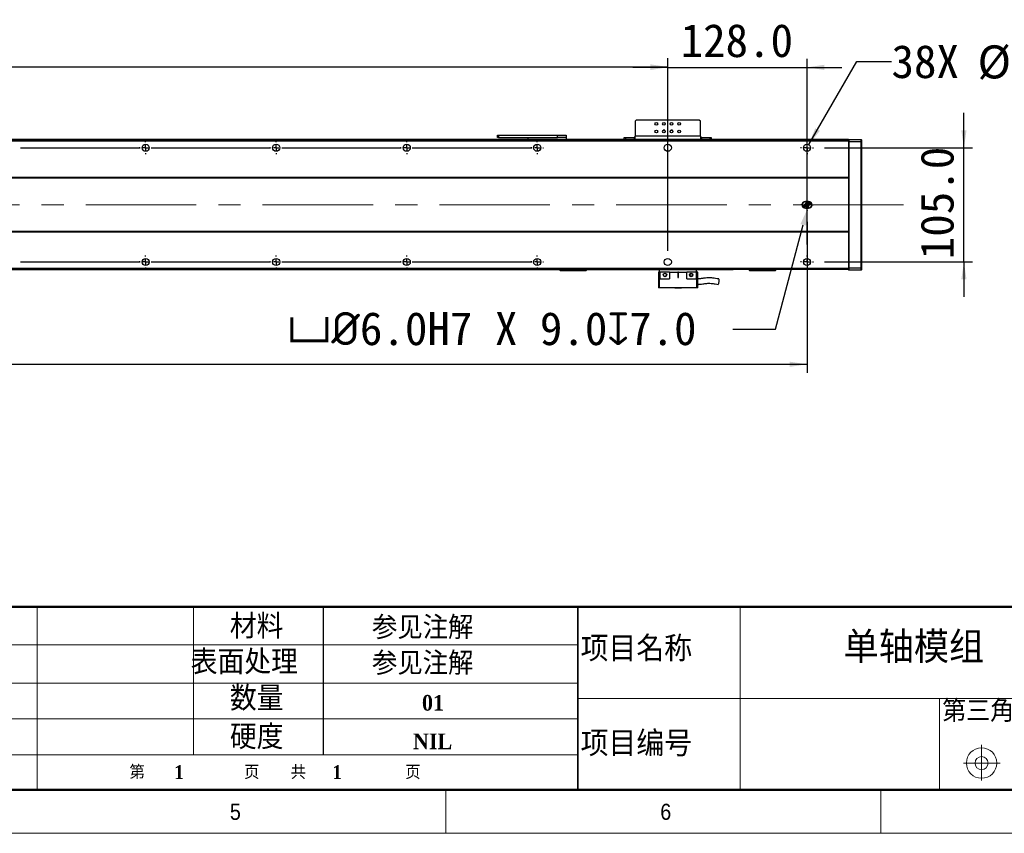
# Model space of a CAD drawing. Header units: millimetres. Extents: x 40 to 3320, y 40 to 2336.
# Tile 5 of 9: x 1688 to 2594, y 40 to 788. Entities that reach past the tile are written whole.
import ezdxf

# ---------------------------------------------------------------- set-up
doc = ezdxf.new("R2010")
doc.units = ezdxf.units.MM
doc.header["$LTSCALE"] = 8
doc.header["$PDSIZE"] = -1
doc.linetypes.add('CENTERX2', pattern=[20.32, 12.7, -2.54, 2.54, -2.54])
doc.layers.add('DIMNS', color=7, linetype='Continuous')
doc.styles.add('SLDTEXTSTYLE1', font='Gothic.ttf', dxfattribs={"width": 0.913})
doc.styles.add('SLDTEXTSTYLE2', font='timesbd.ttf', dxfattribs={"width": 0.933})
doc.styles.add('SLDTEXTSTYLE3', font='txt', dxfattribs={"bigfont": 'bigfont'})
doc.styles.add('SLDTEXTSTYLE4', font='txt', dxfattribs={"bigfont": 'bigfont'})
doc.styles.add('SLDTEXTSTYLE7', font='timesbd.ttf', dxfattribs={"width": 0.933, "bigfont": 'bigfont'})
doc.styles.add('SLDTEXTSTYLE8', font='txt')
doc.dimstyles.new('SLDDIMSTYLE0', dxfattribs={"dimtxt": 30.4, "dimasz": 16, "dimexe": 0, "dimexo": 0.0625, "dimgap": 7.6, "dimtad": 2, "dimdec": 1, "dimrnd": 1e-09, "dimzin": 4, "dimdsep": 46, "dimtxsty": 'SLDTEXTSTYLE8', "dimsah": 1, "dimcen": 0.09, "dimadec": 0, "dimazin": 1, "dimtfac": 1, "dimtdec": 1, "dimtofl": 0, "dimtmove": 0, "dimatfit": 3, "dimfxl": 0, "dimfrac": 2, "dimtolj": 1, "dimtzin": 12, "dimarcsym": 0})
doc.dimstyles.new('SLDDIMSTYLE1', dxfattribs={"dimtxt": 30.4, "dimasz": 16, "dimexe": 0, "dimexo": 0.0625, "dimgap": 7.6, "dimtad": 2, "dimdec": 1, "dimrnd": 1e-09, "dimzin": 4, "dimdsep": 46, "dimtxsty": 'SLDTEXTSTYLE8', "dimsah": 1, "dimcen": 0.09, "dimadec": 0, "dimazin": 1, "dimtfac": 1, "dimtdec": 1, "dimtmove": 0, "dimatfit": 0, "dimfxl": 0, "dimfrac": 2, "dimtolj": 1, "dimtzin": 12, "dimarcsym": 0})
doc.dimstyles.new('SLDDIMSTYLE5', dxfattribs={"dimtxt": 30.4, "dimasz": 16, "dimexe": 0, "dimexo": 0.0625, "dimgap": 7.6, "dimtad": 0, "dimtih": 1, "dimtoh": 1, "dimdec": 1, "dimrnd": 1e-09, "dimzin": 4, "dimdsep": 46, "dimtxsty": 'SLDTEXTSTYLE8', "dimsah": 1, "dimcen": 0, "dimadec": 0, "dimazin": 1, "dimtfac": 1, "dimtdec": 1, "dimtofl": 0, "dimtmove": 0, "dimatfit": 3, "dimfxl": 0, "dimfrac": 2, "dimtolj": 1, "dimtzin": 12, "dimarcsym": 0})
doc.dimstyles.new('SLDDIMSTYLE6', dxfattribs={"dimtxt": 30.4, "dimasz": 16, "dimexe": 0, "dimexo": 0.0625, "dimgap": 7.6, "dimtad": 0, "dimtih": 1, "dimtoh": 1, "dimdec": 1, "dimrnd": 1e-09, "dimzin": 12, "dimdsep": 46, "dimtxsty": 'SLDTEXTSTYLE8', "dimsah": 1, "dimcen": 0, "dimadec": 0, "dimazin": 3, "dimtfac": 1, "dimtdec": 1, "dimtofl": 0, "dimtmove": 0, "dimatfit": 3, "dimfxl": 0, "dimfrac": 2, "dimtolj": 1, "dimtzin": 12, "dimarcsym": 0})

# ---------------------------------------------------------------- blocks, each defined once
blk = doc.blocks.new('_D_13')
at = {"layer": 'DIMNS'}
for p, q in [((236.15, 607.34), (236.15, 463)), ((2412.15, 601.8), (2412.15, 463)), ((236.15, 471), (2412.15, 471))]:
    blk.add_line(p, q, dxfattribs=at)
for points in [[(236.15, 471), (252.15, 468.6), (252.15, 473.4)], [(2412.15, 471), (2396.15, 473.4), (2396.15, 468.6)]]:
    blk.add_solid(points, dxfattribs=at)
at = {"layer": 'DIMNS', "insert": (1274.19, 510.89), "char_height": 30.4, "attachment_point": 1, "style": 'SLDTEXTSTYLE8'}
blk.add_mtext('2176.0', dxfattribs=at)
blk = doc.blocks.new('_D_14')
at = {"layer": 'DIMNS'}
for p, q in [((2556.4, 670), (2556.4, 702)), ((2428.15, 670), (2564.4, 670)), ((2556.4, 565), (2556.4, 670)), ((2428.15, 565), (2564.4, 565)), ((2556.4, 565), (2556.4, 533))]:
    blk.add_line(p, q, dxfattribs=at)
for points in [[(2556.4, 670), (2558.8, 686), (2554, 686)], [(2556.4, 565), (2554, 549), (2558.8, 549)]]:
    blk.add_solid(points, dxfattribs=at)
at = {"layer": 'DIMNS', "insert": (2516.51, 567.53), "char_height": 30.4, "attachment_point": 1, "rotation": 90, "style": 'SLDTEXTSTYLE8'}
blk.add_mtext('105.0', dxfattribs=at)
blk = doc.blocks.new('_D_16')
at = {"layer": 'Defpoints', "color": 0}
for p in [(2413.65, 617.5), (2412.88, 614.61)]:
    blk.add_point(p, dxfattribs=at)
at = {"layer": 'DIMNS', "color": 0, "lineweight": -2}
for p, q in [((2383.04, 503.26), (2408.74, 599.15)), ((2343.86, 503.26), (2383.04, 503.26))]:
    blk.add_line(p, q, dxfattribs=at)
at = {"layer": 'DIMNS', "color": 0}
blk.add_solid([(2406.16, 599.84), (2411.31, 598.46), (2412.88, 614.61)], dxfattribs=at)
at = {"layer": 'DIMNS', "color": 0, "insert": (1934.27, 519.03), "char_height": 30.4, "attachment_point": 1, "style": 'SLDTEXTSTYLE8'}
blk.add_mtext('\\A1;{\\fGDT|b0|i0|c134|p2;v\\fISOCPEUR|b0|i0|c134|p34;%%C}6.0H7 X 9.0{\\fGDT|b0|i0|c134|p2;x}7.0', dxfattribs=at)
blk = doc.blocks.new('_D_17')
at = {"layer": 'DIMNS'}
for p, q in [((2413.8, 672.86), (2457.82, 749.1)), ((2457.82, 749.1), (2489.82, 749.1))]:
    blk.add_line(p, q, dxfattribs=at)
blk.add_solid([(2413.8, 672.86), (2423.88, 685.52), (2419.73, 687.92)], dxfattribs=at)
at = {"layer": 'DIMNS', "char_height": 30.4, "attachment_point": 1, "style": 'SLDTEXTSTYLE8'}
for s, insert in [('38X ', (2489.82, 764.42)), ('%%c', (2568.95, 764.12)), (' 6.6 THROUGH HOLE', (2615.92, 764.42))]:
    blk.add_mtext(s, dxfattribs=dict(at, insert=insert))
blk = doc.blocks.new('_D_18')
at = {"layer": 'DIMNS'}
for p, q in [((364.15, 680.16), (364.15, 752.25)), ((2284.15, 680.16), (2284.15, 752.25)), ((364.15, 744.25), (2284.15, 744.25))]:
    blk.add_line(p, q, dxfattribs=at)
for points in [[(364.15, 744.25), (380.15, 741.85), (380.15, 746.65)], [(2284.15, 744.25), (2268.15, 746.65), (2268.15, 741.85)]]:
    blk.add_solid(points, dxfattribs=at)
at = {"layer": 'DIMNS', "char_height": 30.4, "attachment_point": 1, "style": 'SLDTEXTSTYLE8'}
for s, insert in [('=16×120.0(PITCH)', (1198.1, 784.13)), ('1920.0', (1079.29, 784.13))]:
    blk.add_mtext(s, dxfattribs=dict(at, insert=insert))
blk = doc.blocks.new('_D_20')
at = {"layer": 'DIMNS'}
for p, q in [((2284.15, 575.16), (2284.15, 751.85)), ((2412.15, 581), (2412.15, 751.85)), ((2284.15, 743.85), (2252.15, 743.85)), ((2284.15, 743.85), (2412.15, 743.85)), ((2412.15, 743.85), (2444.15, 743.85))]:
    blk.add_line(p, q, dxfattribs=at)
for points in [[(2284.15, 743.85), (2268.15, 746.25), (2268.15, 741.45)], [(2412.15, 743.85), (2428.15, 741.45), (2428.15, 746.25)]]:
    blk.add_solid(points, dxfattribs=at)
at = {"layer": 'DIMNS', "insert": (2295.94, 783.74), "char_height": 30.4, "attachment_point": 1, "style": 'SLDTEXTSTYLE8'}
blk.add_mtext('128.0', dxfattribs=at)
blk = doc.blocks.new('SW_CENTERMARKSYMBOL_0')
at = {"layer": 'DIMNS', "color": 0}
for p, q in [((-5.08, 0), (-5.54, 0)), ((0, 0), (-2.54, 0)), ((0, 5.08), (0, 5.54)), ((0, 0), (0, 2.54)), ((0, 0), (0, -2.54)), ((0, 0), (2.54, 0)), ((5.08, 0), (5.54, 0)), ((0, -5.08), (0, -5.54))]:
    blk.add_line(p, q, dxfattribs=at)
blk = doc.blocks.new('SW_CENTERMARKSYMBOL_2')
at = {"layer": 'DIMNS', "color": 0}
for p, q in [((1085.08, 0), (1085.84, 0)), ((1085.08, 0), (1194.92, 0)), ((1194.92, 0), (1194.16, 0)), ((1200, 0), (1197.46, 0)), ((1200, 0), (1197.46, 0)), ((1200, 0), (1197.46, 0)), ((1200, 0), (1197.46, 0)), ((1200, 0), (1197.46, 0)), ((1200, 5.08), (1200, 5.84)), ((1200, 0), (1200, 2.54)), ((1200, 0), (1200, 2.54)), ((1200, 0), (1200, 2.54)), ((1200, 0), (1200, 2.54)), ((1200, 0), (1200, 2.54)), ((1200, 0), (1200, -2.54)), ((1200, 0), (1202.54, 0)), ((1200, 0), (1200, -2.54)), ((1200, 0), (1202.54, 0)), ((1200, 0), (1200, -2.54)), ((1200, 0), (1202.54, 0)), ((1200, 0), (1200, -2.54)), ((1200, 0), (1202.54, 0)), ((1200, 0), (1200, -2.54)), ((1200, 0), (1202.54, 0)), ((1205.08, 0), (1205.84, 0)), ((1205.08, 0), (1314.92, 0)), ((1314.92, 0), (1314.16, 0)), ((1320, 0), (1317.46, 0)), ((1320, 0), (1317.46, 0)), ((1320, 0), (1317.46, 0)), ((1320, 0), (1317.46, 0)), ((1320, 5.08), (1320, 5.84)), ((1320, 0), (1320, 2.54)), ((1320, 0), (1320, 2.54)), ((1320, 0), (1320, 2.54)), ((1320, 0), (1320, 2.54)), ((1320, 0), (1320, -2.54)), ((1320, 0), (1322.54, 0)), ((1320, 0), (1320, -2.54)), ((1320, 0), (1322.54, 0)), ((1320, 0), (1320, -2.54)), ((1320, 0), (1322.54, 0)), ((1320, 0), (1320, -2.54)), ((1320, 0), (1322.54, 0)), ((1325.08, 0), (1325.84, 0)), ((1325.08, 0), (1434.92, 0)), ((1434.92, 0), (1434.16, 0)), ((1440, 0), (1437.46, 0)), ((1440, 0), (1437.46, 0)), ((1440, 0), (1437.46, 0)), ((1440, 5.08), (1440, 5.84)), ((1440, 0), (1440, 2.54)), ((1440, 0), (1440, 2.54)), ((1440, 0), (1440, 2.54)), ((1440, 0), (1440, -2.54)), ((1440, 0), (1442.54, 0)), ((1440, 0), (1440, -2.54)), ((1440, 0), (1442.54, 0)), ((1440, 0), (1440, -2.54)), ((1440, 0), (1442.54, 0)), ((1445.08, 0), (1445.84, 0)), ((1445.08, 0), (1554.92, 0)), ((1554.92, 0), (1554.16, 0)), ((1560, 0), (1557.46, 0)), ((1560, 0), (1557.46, 0)), ((1560, 5.08), (1560, 5.84)), ((1560, 0), (1560, 2.54)), ((1560, 0), (1560, 2.54)), ((1560, 0), (1560, -2.54)), ((1560, 0), (1562.54, 0)), ((1560, 0), (1560, -2.54)), ((1560, 0), (1562.54, 0)), ((1565.08, 0), (1565.84, 0)), ((1200, -5.08), (1200, -5.84)), ((1320, -5.08), (1320, -5.84)), ((1440, -5.08), (1440, -5.84)), ((1560, -5.08), (1560, -5.84))]:
    blk.add_line(p, q, dxfattribs=at)
blk = doc.blocks.new('SW_CENTERMARKSYMBOL_3')
at = {"layer": 'DIMNS', "color": 0}
for p, q in [((965.08, 0), (965.84, 0)), ((965.08, 0), (1074.92, 0)), ((1074.92, 0), (1074.16, 0)), ((1080, 0), (1077.46, 0)), ((1080, 0), (1077.46, 0)), ((1080, 0), (1077.46, 0)), ((1080, 0), (1077.46, 0)), ((1080, 0), (1077.46, 0)), ((1080, 5.08), (1080, 5.84)), ((1080, 0), (1080, 2.54)), ((1080, 0), (1080, 2.54)), ((1080, 0), (1080, 2.54)), ((1080, 0), (1080, 2.54)), ((1080, 0), (1080, 2.54)), ((1080, 0), (1080, -2.54)), ((1080, 0), (1082.54, 0)), ((1080, 0), (1080, -2.54)), ((1080, 0), (1082.54, 0)), ((1080, 0), (1080, -2.54)), ((1080, 0), (1082.54, 0)), ((1080, 0), (1080, -2.54)), ((1080, 0), (1082.54, 0)), ((1080, 0), (1080, -2.54)), ((1080, 0), (1082.54, 0)), ((1085.08, 0), (1085.84, 0)), ((1085.08, 0), (1194.92, 0)), ((1194.92, 0), (1194.16, 0)), ((1200, 0), (1197.46, 0)), ((1200, 0), (1197.46, 0)), ((1200, 0), (1197.46, 0)), ((1200, 0), (1197.46, 0)), ((1200, 5.08), (1200, 5.84)), ((1200, 0), (1200, 2.54)), ((1200, 0), (1200, 2.54)), ((1200, 0), (1200, 2.54)), ((1200, 0), (1200, 2.54)), ((1200, 0), (1200, -2.54)), ((1200, 0), (1202.54, 0)), ((1200, 0), (1200, -2.54)), ((1200, 0), (1202.54, 0)), ((1200, 0), (1200, -2.54)), ((1200, 0), (1202.54, 0)), ((1200, 0), (1200, -2.54)), ((1200, 0), (1202.54, 0)), ((1205.08, 0), (1205.84, 0)), ((1205.08, 0), (1314.92, 0)), ((1314.92, 0), (1314.16, 0)), ((1320, 0), (1317.46, 0)), ((1320, 0), (1317.46, 0)), ((1320, 0), (1317.46, 0)), ((1320, 5.08), (1320, 5.84)), ((1320, 0), (1320, 2.54)), ((1320, 0), (1320, 2.54)), ((1320, 0), (1320, 2.54)), ((1320, 0), (1320, -2.54)), ((1320, 0), (1322.54, 0)), ((1320, 0), (1320, -2.54)), ((1320, 0), (1322.54, 0)), ((1320, 0), (1320, -2.54)), ((1320, 0), (1322.54, 0)), ((1325.08, 0), (1325.84, 0)), ((1325.08, 0), (1434.92, 0)), ((1434.92, 0), (1434.16, 0)), ((1440, 0), (1437.46, 0)), ((1440, 0), (1437.46, 0)), ((1440, 5.08), (1440, 5.84)), ((1440, 0), (1440, 2.54)), ((1440, 0), (1440, 2.54)), ((1440, 0), (1440, -2.54)), ((1440, 0), (1442.54, 0)), ((1440, 0), (1440, -2.54)), ((1440, 0), (1442.54, 0)), ((1445.08, 0), (1445.84, 0)), ((1080, -5.08), (1080, -5.84)), ((1200, -5.08), (1200, -5.84)), ((1320, -5.08), (1320, -5.84)), ((1440, -5.08), (1440, -5.84))]:
    blk.add_line(p, q, dxfattribs=at)
blk = doc.blocks.new('SW_CENTERMARKSYMBOL_4')
at = {"layer": 'DIMNS', "color": 0}
for p, q in [((-5.08, 0), (-5.84, 0)), ((0, 0), (-2.54, 0)), ((0, 5.08), (0, 5.84)), ((0, 0), (0, 2.54)), ((0, 0), (0, -2.54)), ((0, 0), (2.54, 0)), ((5.08, 0), (5.84, 0)), ((0, -5.08), (0, -5.84))]:
    blk.add_line(p, q, dxfattribs=at)
blk = doc.blocks.new('SW_CENTERMARKSYMBOL_5')
at = {"layer": 'DIMNS', "color": 0}
for p, q in [((-5.08, 0), (-5.84, 0)), ((0, 0), (-2.54, 0)), ((0, 5.08), (0, 5.84)), ((0, 0), (0, 2.54)), ((0, 0), (0, -2.54)), ((0, 0), (2.54, 0)), ((5.08, 0), (5.84, 0)), ((0, -5.08), (0, -5.84))]:
    blk.add_line(p, q, dxfattribs=at)
blk = doc.blocks.new('SW_DOWELSYMBOL_1')
at = {"linetype": 'Continuous', "lineweight": 18}
h = blk.add_hatch(color=0, dxfattribs=at)
edge = h.paths.add_edge_path(flags=0)
edge.add_arc((0, 0), 3, 180, 270)
edge.add_line((0, -3), (0, 0))
edge.add_line((0, 0), (-3, 0))
h = blk.add_hatch(color=0, dxfattribs=at)
edge = h.paths.add_edge_path(flags=0)
edge.add_arc((0, 0), 3, 0, 90)
edge.add_line((0, 3), (0, 0))
edge.add_line((0, 0), (3, 0))
at = {"layer": 'DIMNS', "color": 0}
blk.add_circle((0, 0), 3, dxfattribs=at)
blk = doc.blocks.new('SW_DOWELSYMBOL_2')
at = {"linetype": 'Continuous', "lineweight": 18}
h = blk.add_hatch(color=0, dxfattribs=at)
edge = h.paths.add_edge_path(flags=0)
edge.add_arc((0, 0), 3, 180, 270)
edge.add_line((0, -3), (0, 0))
edge.add_line((0, 0), (-3, 0))
h = blk.add_hatch(color=0, dxfattribs=at)
edge = h.paths.add_edge_path(flags=0)
edge.add_arc((0, 0), 3, 0, 90)
edge.add_line((0, 3), (0, 0))
edge.add_line((0, 0), (3, 0))
at = {"layer": 'DIMNS', "color": 0}
blk.add_circle((0, 0), 3, dxfattribs=at)

msp = doc.modelspace()

# ---------------------------------------------------------------- linework, layer by layer
at = {"color": 7, "linetype": 'Continuous', "lineweight": 25}
for p, q in [((2255.15, 695.3), (2254.15, 694.3)), ((2254.15, 694.3), (2254.15, 680.5)), ((2313.15, 695.3), (2255.15, 695.3)), ((2314.15, 694.3), (2313.15, 695.3)), ((2314.15, 680.5), (2314.15, 694.3)), ((2127.65, 679.5), (2127.65, 681.5)), ((2127.65, 681.5), (2128.65, 681.5)), ((2128.65, 679.5), (2127.65, 679.5)), ((2128.65, 681.5), (2128.65, 679.5)), ((2128.65, 681.5), (2182.65, 681.5)), ((2128.65, 679.5), (2182.65, 679.5)), ((2155.65, 677.67), (2155.65, 679.5)), ((2182.65, 679.5), (2182.65, 681.5)), ((2182.65, 681.5), (2190.65, 681.5)), ((2190.65, 679.5), (2182.65, 679.5)), ((2190.65, 681.5), (2190.65, 679.5)), ((2190.65, 679.5), (2190.65, 677.67)), ((2244.15, 677.5), (2244.15, 679.5)), ((2244.15, 679.5), (2245.15, 679.5)), ((2245.15, 679.5), (2245.15, 677.5)), ((2245.15, 679.5), (2253.15, 679.5)), ((2253.15, 679.5), (2253.15, 677.5)), ((2254.15, 679.5), (2253.15, 679.5)), ((2254.15, 677.5), (2254.15, 680.5)), ((2314.15, 680.5), (2254.15, 680.5)), ((2314.15, 680.5), (2314.15, 677.5)), ((2315.15, 679.5), (2314.15, 679.5)), ((2315.15, 679.5), (2315.15, 677.5)), ((2315.15, 679.5), (2323.15, 679.5)), ((2323.15, 677.5), (2323.15, 679.5)), ((2323.15, 679.5), (2324.15, 679.5)), ((2324.15, 679.5), (2324.15, 677.5)), ((2450.15, 677.5), (198.15, 677.5)), ((2450.15, 677), (198.15, 677)), ((2450.15, 676), (198.15, 676)), ((2155.65, 677.67), (2190.65, 677.67)), ((2155.65, 677.5), (2155.65, 677.67)), ((2190.65, 677.67), (2190.65, 677.5)), ((2450.15, 677.2), (2450.45, 677.5)), ((2450.15, 677.5), (2450.15, 677.2)), ((2450.15, 677), (2450.15, 677.2)), ((2450.15, 677), (2450.15, 676)), ((2450.15, 676), (2450.15, 642.5)), ((2450.15, 675.38), (2450.45, 675.5)), ((2450.45, 677.5), (2450.45, 675.5)), ((2450.45, 677.5), (2461.85, 677.5)), ((2450.45, 675.5), (2450.45, 559.5)), ((2461.85, 675.5), (2450.45, 675.5)), ((2461.85, 675.5), (2461.85, 677.5)), ((2462.15, 677.2), (2461.85, 677.5)), ((2461.85, 559.5), (2461.85, 675.5)), ((2462.15, 675.38), (2461.85, 675.5)), ((2462.15, 677.2), (2462.15, 675.38)), ((2462.15, 675.38), (2462.15, 559.63)), ((2450.15, 642.5), (198.15, 642.5)), ((2450.15, 642), (198.15, 642)), ((2450.15, 642.5), (2450.15, 642)), ((2450.15, 642), (2450.15, 593)), ((2413.65, 620.5), (2410.65, 620.5)), ((2410.65, 614.5), (2413.65, 614.5)), ((2450.15, 593), (198.15, 593)), ((2450.15, 592.5), (198.15, 592.5)), ((2450.15, 593), (2450.15, 592.5)), ((2450.15, 592.5), (2450.15, 559)), ((2450.15, 559), (198.15, 559)), ((2450.15, 558), (198.15, 558)), ((2344.15, 557.9), (304.15, 557.9)), ((2344.15, 557.7), (304.15, 557.7)), ((2185.15, 557.3), (2185.15, 557.7)), ((2185.15, 557.3), (2185.45, 557)), ((2185.15, 557.3), (2186.15, 557.3)), ((2186.28, 557), (2185.45, 557)), ((2186.15, 557.7), (2186.15, 557.3)), ((2186.28, 557), (2186.15, 557.3)), ((2186.15, 557.3), (2208.15, 557.3)), ((2208.03, 557), (2186.28, 557)), ((2208.03, 557), (2208.15, 557.3)), ((2208.85, 557), (2208.03, 557)), ((2208.15, 557.3), (2208.15, 557.7)), ((2208.15, 557.3), (2209.15, 557.3)), ((2208.85, 557), (2209.15, 557.3)), ((2209.15, 557.7), (2209.15, 557.3)), ((2275.65, 555.6), (2275.65, 541.2)), ((2276.85, 555.6), (2275.65, 555.6)), ((2276.65, 555.6), (2276.65, 557.7)), ((2276.85, 555.6), (2276.85, 549.6)), ((2285.65, 555.6), (2276.85, 555.6)), ((2285.65, 555.6), (2285.65, 549.6)), ((2285.65, 555.6), (2293.4, 555.6)), ((2293.9, 555.6), (2293.4, 555.6)), ((2293.4, 555.6), (2293.4, 550.85)), ((2293.9, 555.6), (2301.65, 555.6)), ((2293.9, 550.85), (2293.9, 555.6)), ((2301.65, 549.6), (2301.65, 555.6)), ((2310.45, 555.6), (2301.65, 555.6)), ((2305.03, 554.06), (2305.2, 554.15)), ((2305.03, 554.06), (2305.2, 554.15)), ((2305.03, 554.06), (2305.2, 554.15)), ((2306.66, 553.65), (2306.8, 553.25)), ((2310.45, 549.6), (2310.45, 555.6)), ((2311.65, 555.6), (2310.45, 555.6)), ((2310.65, 555.6), (2310.65, 557.7)), ((2311.65, 541.2), (2311.65, 555.6)), ((2344.15, 558), (2344.15, 557.9)), ((2344.15, 557.7), (2344.15, 557.9)), ((2359.15, 557.3), (2359.15, 558)), ((2359.15, 557.3), (2359.45, 557)), ((2359.15, 557.3), (2360.15, 557.3)), ((2360.28, 557), (2359.45, 557)), ((2360.15, 558), (2360.15, 557.3)), ((2360.28, 557), (2360.15, 557.3)), ((2360.15, 557.3), (2382.15, 557.3)), ((2382.03, 557), (2360.28, 557)), ((2382.03, 557), (2382.15, 557.3)), ((2382.85, 557), (2382.03, 557)), ((2382.15, 557.3), (2382.15, 558)), ((2382.15, 557.3), (2383.15, 557.3)), ((2382.85, 557), (2383.15, 557.3)), ((2383.15, 558), (2383.15, 557.3)), ((2450.15, 559.63), (2450.45, 559.5)), ((2450.15, 559), (2450.15, 558)), ((2450.15, 557.8), (2450.15, 558)), ((2450.15, 557.8), (2450.45, 557.5)), ((2450.45, 559.5), (2450.45, 557.5)), ((2450.45, 559.5), (2461.85, 559.5)), ((2461.85, 557.5), (2450.45, 557.5)), ((2462.15, 559.63), (2461.85, 559.5)), ((2461.85, 557.5), (2461.85, 559.5)), ((2462.15, 557.8), (2461.85, 557.5)), ((2462.15, 559.63), (2462.15, 557.8)), ((2276.85, 549.6), (2276.65, 549.6)), ((2276.65, 541.2), (2276.65, 549.6)), ((2276.85, 549.6), (2285.65, 549.6)), ((2301.65, 549.6), (2310.45, 549.6)), ((2310.65, 549.6), (2310.45, 549.6)), ((2310.65, 549.6), (2310.65, 541.2)), ((2276.65, 541.2), (2275.65, 541.2)), ((2310.65, 541.2), (2276.65, 541.2)), ((2290.65, 541.2), (2290.65, 541)), ((2291.34, 541), (2290.65, 541)), ((2296.65, 541), (2291.34, 541)), ((2296.65, 541), (2296.65, 541.2)), ((2311.65, 541.2), (2310.65, 541.2))]:
    msp.add_line(p, q, dxfattribs=at)
at = {"color": 8, "linetype": 'Continuous', "lineweight": 25}
for p, q in [((2281.4, 686), (2279.9, 686)), ((2288.4, 686), (2286.9, 686))]:
    msp.add_line(p, q, dxfattribs=at)
at = {"color": 7, "linetype": 'Continuous', "lineweight": 50}
for p, q in [((3280, 248), (1464, 248)), ((80, 80), (3280, 80))]:
    msp.add_line(p, q, dxfattribs=at)
at = {"color": 7, "linetype": 'Continuous', "lineweight": 18}
for p, q in [((1704.34, 248), (1704.34, 80)), ((1848, 248), (1848, 112.05)), ((2350.6, 248), (2350.6, 80)), ((1464, 213.26), (2201.48, 213.26)), ((1464, 178.04), (2201.48, 178.04)), ((2201.48, 164), (2674.01, 164)), ((2533.82, 164), (2533.82, 80)), ((1464, 145.04), (2201.48, 145.04)), ((2572.64, 121.19), (2572.64, 88.5)), ((2201.48, 112.05), (1464, 112.05)), ((2556, 104.55), (2589.61, 104.55)), ((80, 80), (3280, 80)), ((984, 80), (3280, 80)), ((2080, 80), (2080, 40)), ((2480, 40), (2480, 80)), ((40, 40), (3320, 40))]:
    msp.add_line(p, q, dxfattribs=at)
at = {"color": 7, "linetype": 'Continuous', "lineweight": 35}
msp.add_line((2201.48, 248), (2201.48, 80), dxfattribs=at)
at = {"color": 7, "linetype": 'Continuous', "lineweight": 25}
for centre, radius in [((2273.65, 692), 1.25), ((2280.65, 692), 1.25), ((2287.65, 692), 1.25), ((2294.65, 692), 1.25), ((2273.65, 685), 1.25), ((2280.65, 685), 1.25), ((2287.65, 685), 1.25), ((2294.65, 685), 1.25), ((1804.15, 670), 3.3), ((1924.15, 670), 3.3), ((2044.15, 670), 3.3), ((2164.15, 670), 3.3), ((2284.15, 670), 3.3), ((2412.15, 670), 3.3), ((1804.15, 565), 3.3), ((1924.15, 565), 3.3), ((2044.15, 565), 3.3), ((2164.15, 565), 3.3), ((2284.15, 565), 3.3), ((2412.15, 565), 3.3), ((2281.65, 553.1), 1.6), ((2305.65, 553.1), 1.6)]:
    msp.add_circle(centre, radius, dxfattribs=at)
at = {"color": 7, "linetype": 'Continuous', "lineweight": 18}
for radius in [14, 6]:
    msp.add_circle((2572.64, 104.55), radius, dxfattribs=at)
at = {"color": 7, "linetype": 'Continuous', "lineweight": 25}
for centre, radius, start, end in [((2410.65, 617.5), 3, 90, 270), ((2413.65, 617.5), 3, 270, 90), ((2293.65, 550.85), 0.25, 180, 0)]:
    msp.add_arc(centre, radius, start, end, dxfattribs=at)
for points, knots in [([(2282.8, 553.25), (2282.81, 553.12), (2282.85, 552.86), (2282.75, 552.47), (2282.52, 552.13), (2282.19, 551.86), (2281.77, 551.71), (2281.31, 551.7), (2280.88, 551.83), (2280.65, 552.02), (2280.54, 552.1)], [0, 0, 0, 0, 0.114735, 0.230587, 0.350914, 0.475812, 0.605445, 0.739409, 0.877543, 1, 1, 1, 1]), ([(2281.64, 554.4), (2281.78, 554.38), (2282.06, 554.32), (2282.41, 554.07), (2282.59, 553.82), (2282.66, 553.67), (2282.66, 553.65)], [0, 0, 0, 0, 0.322283, 0.643219, 0.951836, 1, 1, 1, 1]), ([(2305.65, 554.25), (2305.54, 554.24), (2305.31, 554.22), (2304.99, 554.06), (2304.73, 553.82), (2304.56, 553.52), (2304.49, 553.17), (2304.52, 552.82), (2304.66, 552.5), (2304.88, 552.23), (2305.18, 552.04), (2305.52, 551.94), (2305.87, 551.96), (2306.2, 552.07), (2306.49, 552.28), (2306.69, 552.57), (2306.81, 552.9), (2306.8, 553.13), (2306.8, 553.25)], [0, 0, 0, 0, 0.062513, 0.125007, 0.18751, 0.250007, 0.312505, 0.375005, 0.437505, 0.5, 0.5625, 0.624996, 0.687501, 0.749995, 0.8125, 0.874997, 0.9375, 1, 1, 1, 1]), ([(2306.8, 553.25), (2306.81, 553.12), (2306.85, 552.86), (2306.75, 552.47), (2306.52, 552.13), (2306.19, 551.86), (2305.77, 551.71), (2305.31, 551.7), (2304.88, 551.83), (2304.65, 552.02), (2304.54, 552.1)], [0, 0, 0, 0, 0.114739, 0.230592, 0.35094, 0.475839, 0.605441, 0.739406, 0.877542, 1, 1, 1, 1]), ([(2305.64, 554.4), (2305.78, 554.38), (2306.06, 554.32), (2306.41, 554.07), (2306.59, 553.82), (2306.66, 553.67), (2306.66, 553.65)], [0, 0, 0, 0, 0.322307, 0.643193, 0.951832, 1, 1, 1, 1]), ([(2330.97, 549.4), (2330, 549.55), (2328.19, 549.84), (2325.72, 550.22), (2323.66, 550.39), (2321.8, 550.43), (2319.77, 550.35), (2317.94, 550.14), (2316.43, 549.93), (2315.42, 549.77), (2314.38, 549.62), (2313.32, 549.5), (2312.4, 549.43), (2311.85, 549.46), (2311.65, 549.47)], [0, 0, 0, 0, 0.155775, 0.290787, 0.396768, 0.474991, 0.573592, 0.704746, 0.754688, 0.807085, 0.861205, 0.91595, 0.970401, 1, 1, 1, 1]), ([(2311.65, 544.49), (2311.89, 544.48), (2312.61, 544.45), (2313.75, 544.54), (2315.43, 544.73), (2317.13, 545), (2318.81, 545.23), (2320.26, 545.38), (2321.95, 545.46), (2323.86, 545.4), (2325.89, 545.18), (2328, 544.82), (2329.55, 544.58), (2330.4, 544.45)], [0, 0, 0, 0, 0.03687, 0.112539, 0.178518, 0.302804, 0.384269, 0.444529, 0.530286, 0.647338, 0.744744, 0.860355, 1, 1, 1, 1]), ([(2330.4, 544.5), (2330.44, 544.48), (2330.53, 544.44), (2330.73, 544.71), (2330.94, 545.21), (2331.13, 545.9), (2331.27, 546.71), (2331.35, 547.55), (2331.35, 548.33), (2331.28, 548.95), (2331.15, 549.33), (2331.02, 549.37), (2330.97, 549.38)], [0, 0, 0, 0, 0.057404, 0.163026, 0.266467, 0.369978, 0.474788, 0.581585, 0.690232, 0.799776, 0.908816, 1, 1, 1, 1])]:
    msp.add_open_spline(points, degree=3, knots=knots, dxfattribs=at)
at = {"layer": 'DIMNS', "linetype": 'CENTERX2', "lineweight": 18}
msp.add_line((2500.95, 617.5), (147.35, 617.5), dxfattribs=at)
at = {"layer": 'DIMNS', "color": 7}
msp.add_line((1967.46, 248), (1967.46, 112.05), dxfattribs=at)

# ---------------------------------------------------------------- block references
at = {"layer": 'DIMNS'}
for name, p in [('SW_CENTERMARKSYMBOL_3', (724.15, 670)), ('SW_CENTERMARKSYMBOL_4', (2412.15, 670)), ('SW_CENTERMARKSYMBOL_0', (2412.15, 617.5)), ('SW_DOWELSYMBOL_1', (2410.65, 617.5)), ('SW_DOWELSYMBOL_2', (2413.65, 617.5)), ('SW_CENTERMARKSYMBOL_2', (604.15, 565)), ('SW_CENTERMARKSYMBOL_5', (2412.15, 565))]:
    msp.add_blockref(name, p, dxfattribs=at)

# ---------------------------------------------------------------- texts
at = {"color": 7, "linetype": 'Continuous', "lineweight": 0, "attachment_point": 1}
for s, insert, char_height, style in [('材料', (1881.51, 241.38), 22.4, 'SLDTEXTSTYLE4'), ('参见注解', (2012.29, 239.65), 21.167, 'SLDTEXTSTYLE3'), ('单轴模组', (2445.73, 224.64), 25.4, 'SLDTEXTSTYLE7'), ('项目名称', (2204.03, 221.22), 23.283, 'SLDTEXTSTYLE4'), ('表面处理', (1845.56, 208.53), 22.4, 'SLDTEXTSTYLE4'), ('参见注解', (2012.29, 206.8), 21.167, 'SLDTEXTSTYLE3'), ('数量', (1881.57, 175.11), 22.4, 'SLDTEXTSTYLE4'), ('01', (2058.17, 167.11), 14.4, 'SLDTEXTSTYLE2'), ('硬度', (1881.59, 139.72), 22.4, 'SLDTEXTSTYLE4'), ('项目编号', (2204.03, 134.05), 23.283, 'SLDTEXTSTYLE4'), ('NIL', (2049.9, 131.71), 14.4, 'SLDTEXTSTYLE2'), ('第        页', (1789.32, 102.57), 12.8, 'SLDTEXTSTYLE4'), ('1', (1830.32, 102.56), 12.8, 'SLDTEXTSTYLE2'), ('共        页', (1937.49, 102.57), 12.8, 'SLDTEXTSTYLE4'), ('1', (1975.7, 102.56), 12.8, 'SLDTEXTSTYLE2'), ('5', (1881.59, 67.17), 14.82, 'SLDTEXTSTYLE1'), ('6', (2277.26, 67.17), 14.82, 'SLDTEXTSTYLE1')]:
    msp.add_mtext(s, dxfattribs=dict(at, insert=insert, char_height=char_height, style=style))
at = {"layer": 'DIMNS', "color": 7, "insert": (2536.48, 162.43), "char_height": 20, "attachment_point": 1, "style": 'SLDTEXTSTYLE4'}
msp.add_mtext('第三角画法', dxfattribs=at)

# ---------------------------------------------------------------- dimensions: what is measured, and where the dimension line sits
at = {"layer": 'DIMNS'}
dim = msp.add_linear_dim(base=(2284.15, 744.25), p1=(364.15, 670), p2=(2284.15, 670), text='<>=16×120.0(PITCH)', dimstyle='SLDDIMSTYLE0', dxfattribs=at)
dim.commit()
dim.dimension.update_dxf_attribs({"geometry": '_D_18', "text_midpoint": (1304.06, 744.25), "dimtype": 160})
for base, p1, p2, dimstyle, picture, middle in [((2412.15, 743.85), (2284.15, 565), (2412.15, 570.84), 'SLDDIMSTYLE1', '_D_20', (2344.37, 743.85)), ((2412.15, 471), (236.15, 617.5), (2412.15, 611.96), 'SLDDIMSTYLE0', '_D_13', (1333.6, 471))]:
    dim = msp.add_linear_dim(base=base, p1=p1, p2=p2, dimstyle=dimstyle, dxfattribs=at)
    dim.commit()
    dim.dimension.update_dxf_attribs({"geometry": picture, "text_midpoint": middle, "dimtype": 160})
dim = msp.add_diameter_dim_2p(p1=(2410.5, 667.15), p2=(2413.8, 672.86), text='38X <> THROUGH HOLE\\P', dimstyle='SLDDIMSTYLE6', dxfattribs=at)
dim.commit()
dim.dimension.update_dxf_attribs({"geometry": '_D_17', "text_midpoint": (2740.67, 749.1), "dimtype": 163})
dim = msp.add_linear_dim(base=(2556.4, 670), p1=(2417.99, 565), p2=(2417.99, 670), angle=90, dimstyle='SLDDIMSTYLE1', dxfattribs=at)
dim.commit()
dim.dimension.update_dxf_attribs({"geometry": '_D_14', "text_midpoint": (2556.4, 615.96), "dimtype": 160})
dim = msp.add_radius_dim(center=(2413.65, 617.5), mpoint=(2412.88, 614.61), text='{\\fGDT|b0|i0|c134|p2;v\\fISOCPEUR|b0|i0|c134|p34;%%C}6.0H7 X 9.0{\\fGDT|b0|i0|c134|p2;x}7.0', dimstyle='SLDDIMSTYLE5', override={"dimpost": '<>'}, dxfattribs=at)
dim.commit()
dim.dimension.update_dxf_attribs({"geometry": '_D_16', "text_midpoint": (2135.27, 503.26), "dimtype": 164})

doc.saveas('drawing.dxf')
